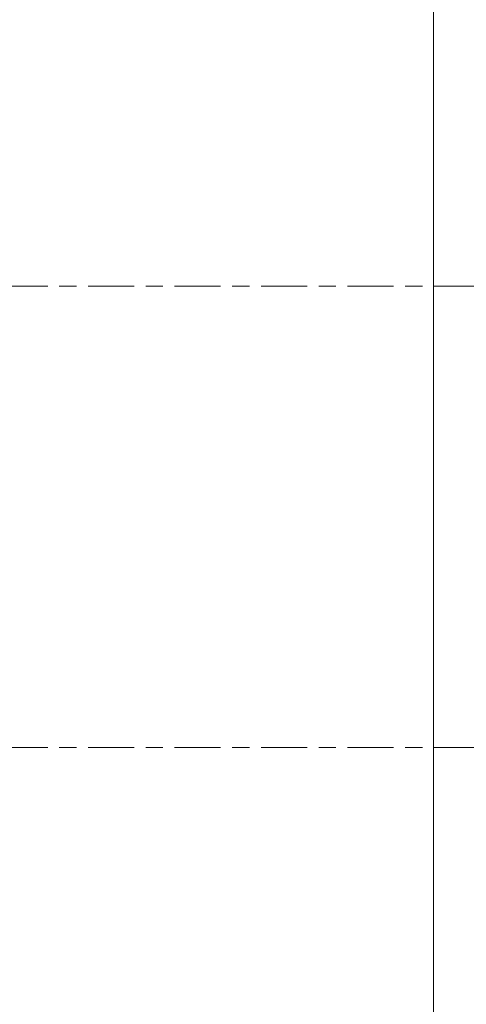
# Model space of a CAD drawing. Header units: metres. Extents: x 2 to 163, y -54 to 869.
# Tile 39 of 78: x 21.79 to 25.66, y -2.25 to 6.29. Entities that reach past the tile are written whole.
import ezdxf

# ---------------------------------------------------------------- set-up
doc = ezdxf.new("R2010")
doc.units = ezdxf.units.M
doc.linetypes.add('_Rasterlinie_', pattern=[0.75, 0.4, -0.1, 0.15, -0.1])
doc.layers.add('A_Geschossdecken', color=7, linetype='Continuous', lineweight=5)
doc.layers.add('A_Raster', color=128, linetype='Continuous', lineweight=5)

msp = doc.modelspace()

# ---------------------------------------------------------------- linework, layer by layer
at = {"layer": 'A_Geschossdecken', "color": 253, "lineweight": 9}
msp.add_line((25.38148053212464, 6.946473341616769), (25.3814805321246, -16.60958390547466), dxfattribs=at)
at = {"layer": 'A_Raster', "linetype": '_Rasterlinie_', "lineweight": 9}
for p, q in [((87.28474686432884, 3.981596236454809), (15.42715808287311, 3.98159623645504)), ((87.28474686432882, -0.018403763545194), (15.42715808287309, -0.01840376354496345))]:
    msp.add_line(p, q, dxfattribs=at)

doc.saveas('drawing.dxf')
